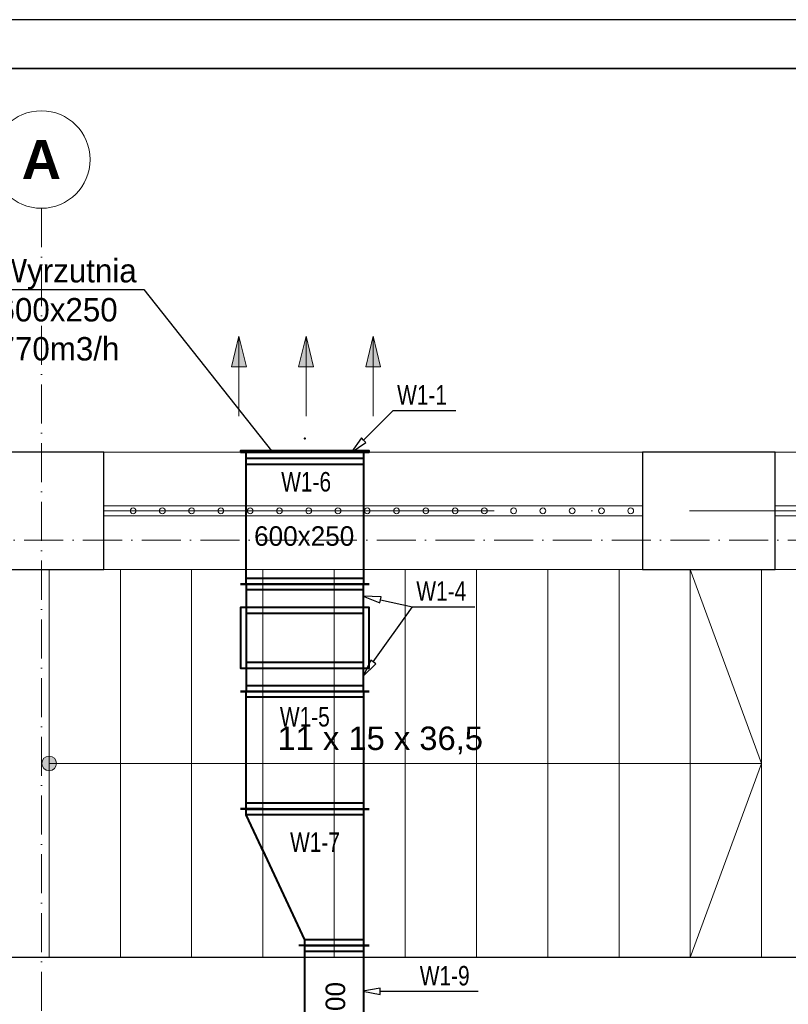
# Model space of a CAD drawing. Header units: millimetres. Extents: x 1700 to 4670, y 990 to 3874.
# Tile 88 of 110: x 2059 to 2453, y 2596 to 3101. Entities that reach past the tile are written whole.
import ezdxf
from ezdxf.enums import TextEntityAlignment as Align

# ---------------------------------------------------------------- set-up
doc = ezdxf.new("R2010")
doc.units = ezdxf.units.MM
for name, pattern in [('CENTER', [0.55, 0.37, -0.06, 0.06, -0.06]), ('Kropki i Kreski', [300, 200, -50, 0, -50]), ('Przerywana długa', [780, 500, -280]), ('Wipeout_Contour', [1000, 0, -1000])]:
    doc.linetypes.add(name, pattern=pattern)
doc.layers.get('0').update_dxf_attribs({"lineweight": 0})
for name, color, linetype, lineweight in [('CP_FRAME', 7, 'Continuous', 35), ('Nowe_250-A Schody Pochylnie_Nr_pióra__1', 7, 'Continuous', 13), ('Nowe_250-A Schody Pochylnie_Nr_pióra__11', 7, 'Continuous', 13), ('Nowe_260-A Balustrady_Nr_pióra__91', 7, 'Continuous', 13), ('Nowe_410-K Osie_Nr_pióra__18', 9, 'Continuous', 13), ('Nowe_420-K Ściany_Nr_pióra__27', 7, 'Continuous', 25), ('Nowe_450-K Belki_Nr_pióra__69', 7, 'Continuous', 13), ('Nowe_450-K Belki_Nr_pióra__90', 7, 'Continuous', 13), ('Nowe_830-G Teksty Etykiety_Nr_pióra__2', 7, 'Continuous', 13), ('WEN_W1-_ZLICZAC', 10, 'Continuous', 40)]:
    doc.layers.add(name, color=color, linetype=linetype, lineweight=lineweight)
for name, color, linetype in [('CP_LINENORM', 253, 'Continuous'), ('Nowe_250-A Schody Pochylnie', 7, 'Continuous'), ('Nowe_260-A Balustrady', 7, 'Continuous'), ('Nowe_420-K Ściany', 7, 'Continuous'), ('opisy mt', 7, 'Continuous'), ('WEN_W1-_ATRYBUT', 7, 'Continuous'), ('WEN_W1-_OSIE', 2, 'CENTER')]:
    doc.layers.add(name, color=color, linetype=linetype)
doc.styles.add('STYL_AUTOMATYCZNY_2', font='arialbd.ttf')
doc.styles.add('STYL_AUTOMATYCZNY_3', font='txt')
doc.styles.add('STYL_WENTYLE', font='txt', dxfattribs={"width": 0.8})

# ---------------------------------------------------------------- blocks, each defined once
blk = doc.blocks.new('WSQ_250X600_11')
blk.add_lwpolyline([(0, 330), (0, -330), (8, -330), (8, 330)], close=True)
blk.add_lwpolyline([(0, -300), (-62, -300), (-62, 300), (0, 300)])
for p in [(0, 0), (70, 0)]:
    blk.add_point(p)
at = {"layer": 'WEN_W1-_ATRYBUT', "style": 'STYL_WENTYLE', "width": 0.8, "flags": 8}
blk.add_attdef('WENTYLE', text='', height=100, dxfattribs=at).set_placement((35, 70), align=Align.BOTTOM_LEFT)
blk = doc.blocks.new('QBFV625151512CNW1-_13')
for p, q in [((-300, 150), (300, 150)), ((-330, 0), (330, 0)), ((-300, 30), (300, 30))]:
    blk.add_line(p, q)
for points in [[(330, 120), (330, 430), (-330, 430), (-330, 120)], [(300, 0), (300, 400), (-300, 400), (-300, 0)]]:
    blk.add_lwpolyline(points, close=True)
blk.add_point((0, 0))
at = {"layer": 'WEN_W1-_ATRYBUT', "style": 'STYL_WENTYLE', "width": 0.8, "flags": 8}
blk.add_attdef('WENTYLE', text='', height=100, dxfattribs=at).set_placement((0, 275), align=Align.BOTTOM_LEFT)
blk = doc.blocks.new('QPR2V25623337CNW1-_11')
for p, q in [((0, 300), (0, 330)), ((700, 300), (700, 330)), ((30, 300), (30, -300)), ((670, 300), (670, 0)), ((700, 0), (700, -30)), ((0, -300), (0, -330))]:
    blk.add_line(p, q)
blk.add_lwpolyline([(0, 300), (30, 300), (670, 300), (700, 300), (700, 0), (670, 0), (30, -300), (0, -300)], close=True)
for p in [(700, 150), (0, 0)]:
    blk.add_point(p)
at = {"layer": 'WEN_W1-_ATRYBUT', "style": 'STYL_WENTYLE', "width": 0.8, "flags": 8}
blk.add_attdef('WENTYLE', text='', height=100, dxfattribs=at).set_placement((350, 700), align=Align.BOTTOM_LEFT)
blk = doc.blocks.new('QD-200X300CNW1-_869-85587442_14')
for p, q in [((0, -180), (0, 180)), ((869.9, -180), (869.9, 180)), ((30, -150), (30, 150)), ((839.9, -150), (839.9, 150))]:
    blk.add_line(p, q)
blk.add_lwpolyline([(0, 150), (869.9, 150), (869.9, -150), (0, -150)], close=True)
for p in [(0, 0), (869.9, 0)]:
    blk.add_point(p)
at = {"layer": 'WEN_W1-_ATRYBUT', "style": 'STYL_WENTYLE', "width": 0.8, "flags": 8}
blk.add_attdef('WENTYLE', text='', height=100, dxfattribs=at).set_placement((434.9, 0), align=Align.BOTTOM_LEFT)
at = {"layer": 'WEN_W1-_OSIE', "style": 'STYL_WENTYLE', "width": 0.8, "flags": 8}
blk.add_attdef('FI_KANALU', text='', height=40, dxfattribs=at).set_placement((434.9, 0), align=Align.MIDDLE_CENTER)
blk = doc.blocks.new('QD-600X250CNW1-_602-58405976_24')
for p, q in [((0, -330), (0, 330)), ((602.6, -330), (602.6, 330)), ((30, -300), (30, 300)), ((572.6, -300), (572.6, 300))]:
    blk.add_line(p, q)
blk.add_lwpolyline([(0, 300), (602.6, 300), (602.6, -300), (0, -300)], close=True)
for p in [(0, 0), (602.6, 0)]:
    blk.add_point(p)
at = {"layer": 'WEN_W1-_ATRYBUT', "style": 'STYL_WENTYLE', "width": 0.8, "flags": 8}
blk.add_attdef('WENTYLE', text='', height=100, dxfattribs=at).set_placement((301.3, 0), align=Align.BOTTOM_LEFT)
at = {"layer": 'WEN_W1-_OSIE', "style": 'STYL_WENTYLE', "width": 0.8, "flags": 8}
blk.add_attdef('FI_KANALU', text='', height=40, dxfattribs=at).set_placement((301.3, 0), align=Align.MIDDLE_CENTER)
blk = doc.blocks.new('A2_POZIOM')
at = {"linetype": 'Continuous'}
blk.add_lwpolyline([(-569, 0), (0, 0), (0, 410), (-569, 410)], close=True, dxfattribs=at)
at = {"layer": 'CP_LINENORM', "linetype": 'Continuous'}
blk.add_lwpolyline([(-589, -5), (5, -5), (5, 415), (-589, 415)], close=True, dxfattribs=at)
blk = doc.blocks.new('QD-600X250CNW1-_675-76017446_24')
for p, q in [((0, -330), (0, 330)), ((675.8, -330), (675.8, 330)), ((30, -300), (30, 300)), ((645.8, -300), (645.8, 300))]:
    blk.add_line(p, q)
blk.add_lwpolyline([(0, 300), (675.8, 300), (675.8, -300), (0, -300)], close=True)
for p in [(0, 0), (675.8, 0)]:
    blk.add_point(p)
at = {"layer": 'WEN_W1-_ATRYBUT', "style": 'STYL_WENTYLE', "width": 0.8, "flags": 8}
blk.add_attdef('WENTYLE', text='', height=100, dxfattribs=at).set_placement((337.9, 0), align=Align.BOTTOM_LEFT)
at = {"layer": 'WEN_W1-_OSIE', "style": 'STYL_WENTYLE', "width": 0.8, "flags": 8}
blk.add_attdef('FI_KANALU', text='', height=40, dxfattribs=at).set_placement((337.9, 0), align=Align.MIDDLE_CENTER)

msp = doc.modelspace()

# ---------------------------------------------------------------- hatches: boundary and pattern name
at = {"layer": 'opisy mt', "linetype": 'Continuous', "lineweight": 18}
h = msp.add_hatch(color=256, dxfattribs=at)
h.dxf.hatch_style = 1
h.paths.add_polyline_path([(2167.24, 2923.24), (2171.06, 2938.89), (2174.88, 2923.24)])
h = msp.add_hatch(color=256, dxfattribs=at)
h.dxf.hatch_style = 1
h.paths.add_polyline_path([(2201.62, 2923.24), (2205.44, 2938.89), (2209.27, 2923.24)])
h = msp.add_hatch(color=256, dxfattribs=at)
h.dxf.hatch_style = 1
h.paths.add_polyline_path([(2236, 2923.24), (2239.82, 2938.89), (2243.65, 2923.24)])

# ---------------------------------------------------------------- linework, layer by layer
at = {"layer": 'Nowe_410-K Osie_Nr_pióra__18', "color": 9, "linetype": 'Continuous', "lineweight": 13}
msp.add_circle((2069.79, 3029.46), 25, dxfattribs=at)
at = {"layer": 'opisy mt', "color": 7}
for p, q in [((2044.98, 2962.79), (2122.3, 2962.79)), ((2122.3, 2962.79), (2187.73, 2880.21))]:
    msp.add_line(p, q, dxfattribs=at)
at = {"layer": 'opisy mt', "linetype": 'Continuous', "lineweight": 18}
for p, q in [((2171.06, 2938.89), (2167.24, 2923.24)), ((2171.06, 2938.89), (2171.06, 2897.98)), ((2171.06, 2938.89), (2174.88, 2923.24)), ((2205.44, 2938.89), (2201.62, 2923.24)), ((2205.44, 2938.89), (2205.44, 2897.98)), ((2205.44, 2938.89), (2209.27, 2923.24)), ((2239.82, 2938.89), (2236, 2923.24)), ((2239.82, 2938.89), (2239.82, 2897.98)), ((2239.82, 2938.89), (2243.65, 2923.24)), ((2174.88, 2923.24), (2167.24, 2923.24)), ((2209.27, 2923.24), (2201.62, 2923.24)), ((2236, 2923.24), (2243.65, 2923.24))]:
    msp.add_line(p, q, dxfattribs=at)
at = {"layer": 'WEN_W1-_ATRYBUT'}
msp.add_lwpolyline([(2234.89, 2885.61), (2233.76, 2886.74), (2228.53, 2879.25), (2236.02, 2884.48), (2234.89, 2885.61), (2250.09, 2900.81), (2282.09, 2900.81)], dxfattribs=at)

# ---------------------------------------------------------------- block references
at = {"layer": 'WEN_W1-_ZLICZAC'}
ref = msp.add_blockref('WSQ_250X600_11', (2204.81, 2879.41), dxfattribs=dict(at, xscale=0.09999999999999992, yscale=0.1, zscale=0.1, rotation=90))
ref.add_attrib('WENTYLE', 'W1-1', dxfattribs={"layer": 'WEN_W1-_ATRYBUT', "height": 10, "style": 'STYL_WENTYLE', "width": 0.8, "flags": 8}).set_placement((2252.09, 2900.81), align=Align.BOTTOM_LEFT)

# ---------------------------------------------------------------- texts
at = {"layer": 'Nowe_410-K Osie_Nr_pióra__18', "color": 9, "lineweight": 13, "style": 'STYL_AUTOMATYCZNY_2'}
msp.add_attdef('A', text='A', height=20, dxfattribs=at).set_placement((2069.79, 3039.46), align=Align.TOP_CENTER)
at = {"layer": 'opisy mt', "color": 7, "insert": (2047.33, 2978.48), "char_height": 12, "width": 1405.314, "attachment_point": 1}
msp.add_mtext('\\pxsm1,ql;{\\C256;Wyrzutnia\\P600x250\\P770m3/h}', dxfattribs=at)
at = {"layer": 'opisy mt', "linetype": 'Continuous', "lineweight": 18, "insert": (2178.81, 2841.48), "char_height": 10, "width": 136.5578, "attachment_point": 1}
msp.add_mtext('600x250', dxfattribs=at)

# ---------------------------------------------------------------- wipeouts: each hides what was drawn before it
at = {"color": 252, "linetype": 'Wipeout_Contour', "lineweight": 0, "ltscale": 11148.377267}
msp.add_wipeout([(2073.79, 2620.41), (2438.79, 2620.41), (2438.79, 2819.41), (2073.79, 2819.41)], dxfattribs=at).dxf.layer = 'Nowe_250-A Schody Pochylnie'

# ---------------------------------------------------------------- next in the draw order: linework, layer by layer
at = {"layer": 'Nowe_250-A Schody Pochylnie_Nr_pióra__1', "color": 252, "linetype": 'Continuous', "lineweight": 13}
for p, q in [((2438.79, 2819.41), (2073.79, 2819.41)), ((2073.79, 2819.41), (2073.79, 2620.41)), ((2438.79, 2620.41), (2438.79, 2819.41)), ((2073.79, 2620.41), (2438.79, 2620.41))]:
    msp.add_line(p, q, dxfattribs=at)

# ---------------------------------------------------------------- next in the draw order: wipeouts: each hides what was drawn before it
at = {"color": 252, "linetype": 'Wipeout_Contour', "lineweight": 0, "ltscale": 5456.395205}
msp.add_wipeout([(2073.79, 2819.41), (2073.79, 2620.41), (2110.29, 2620.41), (2110.29, 2819.41)], dxfattribs=at).dxf.layer = 'Nowe_250-A Schody Pochylnie'

# ---------------------------------------------------------------- next in the draw order: hatches: boundary and pattern name
at = {"layer": 'Nowe_250-A Schody Pochylnie', "linetype": 'Continuous', "lineweight": 0}
msp.add_hatch(color=252, dxfattribs=at).paths.add_polyline_path([(2073.79, 2716.16, 1), (2073.79, 2723.66, 1)])

# ---------------------------------------------------------------- next in the draw order: linework, layer by layer
at = {"layer": 'Nowe_250-A Schody Pochylnie_Nr_pióra__11', "color": 252, "linetype": 'Continuous', "lineweight": 13}
for p, q in [((2073.79, 2819.41), (2073.79, 2620.41)), ((2110.29, 2819.41), (2073.79, 2819.41)), ((2110.29, 2620.41), (2110.29, 2819.41)), ((2073.79, 2620.41), (2110.29, 2620.41))]:
    msp.add_line(p, q, dxfattribs=at)
at = {"layer": 'Nowe_250-A Schody Pochylnie_Nr_pióra__11', "color": 252, "linetype": 'Continuous', "lineweight": 13, "flags": 128}
msp.add_lwpolyline([(2073.79, 2716.16, 1), (2073.79, 2723.66, 1)], format="xyb", close=True, dxfattribs=at)

# ---------------------------------------------------------------- next in the draw order: wipeouts: each hides what was drawn before it
at = {"color": 252, "linetype": 'Wipeout_Contour', "lineweight": 0, "ltscale": 6459.559908}
msp.add_wipeout([(2110.29, 2819.41), (2110.29, 2620.41), (2146.79, 2620.41), (2146.79, 2819.41)], dxfattribs=at).dxf.layer = 'Nowe_250-A Schody Pochylnie'
at = {"color": 252, "linetype": 'Wipeout_Contour', "lineweight": 0, "ltscale": 2305.867259}
msp.add_wipeout([(2025.79, 2819.41), (2101.79, 2819.41), (2101.79, 2879.41), (2025.79, 2879.41)], dxfattribs=at).dxf.layer = 'Nowe_420-K Ściany'

# ---------------------------------------------------------------- next in the draw order: linework, layer by layer
at = {"layer": 'Nowe_250-A Schody Pochylnie_Nr_pióra__11', "color": 252, "linetype": 'Continuous', "lineweight": 13}
for p, q in [((2110.29, 2819.41), (2110.29, 2620.41)), ((2146.79, 2819.41), (2110.29, 2819.41)), ((2146.79, 2620.41), (2146.79, 2819.41)), ((2073.79, 2719.91), (2110.29, 2719.91)), ((2110.29, 2620.41), (2146.79, 2620.41))]:
    msp.add_line(p, q, dxfattribs=at)
at = {"layer": 'Nowe_410-K Osie_Nr_pióra__18', "color": 9, "linetype": 'Kropki i Kreski', "lineweight": 13, "ltscale": 0.1}
msp.add_line((2069.79, 3004.46), (2069.79, 1094.35), dxfattribs=at)
at = {"layer": 'Nowe_420-K Ściany_Nr_pióra__27', "color": 252, "linetype": 'Continuous', "lineweight": 25, "flags": 128}
for points in [[(2101.79, 2879.41), (2025.79, 2879.41)], [(2101.79, 2819.41), (2101.79, 2879.41)], [(2025.79, 2819.41), (2101.79, 2819.41)]]:
    msp.add_lwpolyline(points, dxfattribs=at)

# ---------------------------------------------------------------- next in the draw order: wipeouts: each hides what was drawn before it
at = {"color": 252, "linetype": 'Wipeout_Contour', "lineweight": 0, "ltscale": 7558.370951}
msp.add_wipeout([(2146.79, 2819.41), (2146.79, 2620.41), (2183.29, 2620.41), (2183.29, 2819.41)], dxfattribs=at).dxf.layer = 'Nowe_250-A Schody Pochylnie'

# ---------------------------------------------------------------- next in the draw order: linework, layer by layer
at = {"layer": 'Nowe_250-A Schody Pochylnie_Nr_pióra__11', "color": 252, "linetype": 'Continuous', "lineweight": 13}
for p, q in [((2146.79, 2819.41), (2146.79, 2620.41)), ((2183.29, 2819.41), (2146.79, 2819.41)), ((2183.29, 2620.41), (2183.29, 2819.41)), ((2146.79, 2620.41), (2183.29, 2620.41))]:
    msp.add_line(p, q, dxfattribs=at)

# ---------------------------------------------------------------- next in the draw order: wipeouts: each hides what was drawn before it
at = {"color": 252, "linetype": 'Wipeout_Contour', "lineweight": 0, "ltscale": 8733.028293}
msp.add_wipeout([(2183.29, 2819.41), (2183.29, 2620.41), (2219.79, 2620.41), (2219.79, 2819.41)], dxfattribs=at).dxf.layer = 'Nowe_250-A Schody Pochylnie'

# ---------------------------------------------------------------- next in the draw order: linework, layer by layer
at = {"layer": 'Nowe_250-A Schody Pochylnie_Nr_pióra__11', "color": 252, "linetype": 'Continuous', "lineweight": 13}
for p, q in [((2183.29, 2819.41), (2183.29, 2620.41)), ((2219.79, 2819.41), (2183.29, 2819.41)), ((2219.79, 2620.41), (2219.79, 2819.41)), ((2183.29, 2620.41), (2219.79, 2620.41))]:
    msp.add_line(p, q, dxfattribs=at)

# ---------------------------------------------------------------- next in the draw order: wipeouts: each hides what was drawn before it
at = {"color": 252, "linetype": 'Wipeout_Contour', "lineweight": 0, "ltscale": 9966.141942}
msp.add_wipeout([(2219.79, 2819.41), (2219.79, 2620.41), (2256.29, 2620.41), (2256.29, 2819.41)], dxfattribs=at).dxf.layer = 'Nowe_250-A Schody Pochylnie'

# ---------------------------------------------------------------- next in the draw order: linework, layer by layer
at = {"layer": 'Nowe_250-A Schody Pochylnie_Nr_pióra__11', "color": 252, "linetype": 'Continuous', "lineweight": 13}
for p, q in [((2219.79, 2819.41), (2219.79, 2620.41)), ((2256.29, 2819.41), (2219.79, 2819.41)), ((2256.29, 2620.41), (2256.29, 2819.41)), ((2219.79, 2620.41), (2256.29, 2620.41))]:
    msp.add_line(p, q, dxfattribs=at)

# ---------------------------------------------------------------- next in the draw order: block references
at = {"layer": 'WEN_W1-_ZLICZAC', "xscale": 0.1, "yscale": 0.1, "zscale": 0.1}
msp.add_blockref('QBFV625151512CNW1-_13', (2204.81, 2756.83), dxfattribs=at)
at = {"layer": 'WEN_W1-_ZLICZAC'}
ref = msp.add_blockref('QD-600X250CNW1-_602-58405976_24', (2204.79, 2696.57), dxfattribs=dict(at, xscale=0.1, yscale=0.1, zscale=0.1, rotation=89.97922916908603))
ref.add_attrib('WENTYLE', 'W1-5', dxfattribs={"layer": 'WEN_W1-_ATRYBUT', "height": 10, "style": 'STYL_WENTYLE', "width": 0.8, "flags": 8}).set_placement((2192.02, 2735.85), align=Align.BOTTOM_LEFT)
ref = msp.add_blockref('QPR2V25623337CNW1-_11', (2204.79, 2696.57), dxfattribs=dict(at, xscale=0.1, yscale=0.1, zscale=0.1, rotation=270))
ref.add_attrib('WENTYLE', 'W1-7', dxfattribs={"layer": 'WEN_W1-_ATRYBUT', "height": 10, "style": 'STYL_WENTYLE', "width": 0.8, "flags": 8}).set_placement((2197.25, 2671.57), align=Align.BOTTOM_LEFT)

# ---------------------------------------------------------------- next in the draw order: wipeouts: each hides what was drawn before it
at = {"color": 252, "linetype": 'Wipeout_Contour', "lineweight": 0, "ltscale": 11243.798666}
msp.add_wipeout([(2256.29, 2819.41), (2256.29, 2620.41), (2292.79, 2620.41), (2292.79, 2819.41)], dxfattribs=at).dxf.layer = 'Nowe_250-A Schody Pochylnie'

# ---------------------------------------------------------------- next in the draw order: linework, layer by layer
at = {"layer": 'Nowe_250-A Schody Pochylnie_Nr_pióra__11', "color": 252, "linetype": 'Continuous', "lineweight": 13}
for p, q in [((2256.29, 2819.41), (2256.29, 2620.41)), ((2292.79, 2819.41), (2256.29, 2819.41)), ((2292.79, 2620.41), (2292.79, 2819.41)), ((2256.29, 2620.41), (2292.79, 2620.41))]:
    msp.add_line(p, q, dxfattribs=at)

# ---------------------------------------------------------------- next in the draw order: block references
at = {"layer": 'WEN_W1-_ZLICZAC'}
ref = msp.add_blockref('QBFV625151512CNW1-_13', (2204.81, 2811.83), dxfattribs=dict(at, xscale=0.1, yscale=0.1, zscale=0.1, rotation=180))
ref.add_attrib('WENTYLE', 'W1-4', dxfattribs={"layer": 'WEN_W1-_ATRYBUT', "height": 10, "style": 'STYL_WENTYLE', "width": 0.8, "flags": 8}).set_placement((2261.93, 2800.27), align=Align.BOTTOM_LEFT)

# ---------------------------------------------------------------- next in the draw order: wipeouts: each hides what was drawn before it
at = {"color": 252, "linetype": 'Wipeout_Contour', "lineweight": 0, "ltscale": 12555.400193}
msp.add_wipeout([(2292.79, 2819.41), (2292.79, 2620.41), (2329.29, 2620.41), (2329.29, 2819.41)], dxfattribs=at).dxf.layer = 'Nowe_250-A Schody Pochylnie'

# ---------------------------------------------------------------- next in the draw order: linework, layer by layer
at = {"layer": 'Nowe_250-A Schody Pochylnie_Nr_pióra__11', "color": 252, "linetype": 'Continuous', "lineweight": 13}
for p, q in [((2292.79, 2819.41), (2292.79, 2620.41)), ((2329.29, 2819.41), (2292.79, 2819.41)), ((2329.29, 2620.41), (2329.29, 2819.41)), ((2292.79, 2620.41), (2329.29, 2620.41))]:
    msp.add_line(p, q, dxfattribs=at)
at = {"layer": 'WEN_W1-_ATRYBUT'}
for points in [[(2243.52, 2803.72), (2243.85, 2805.29), (2234.71, 2805.58), (2243.19, 2802.16), (2243.52, 2803.72), (2259.93, 2800.27), (2291.93, 2800.27)], [(2239.9, 2771.93), (2238.6, 2772.86), (2234.71, 2764.58), (2241.21, 2771.01), (2239.9, 2771.93), (2259.93, 2800.27), (2291.93, 2800.27)]]:
    msp.add_lwpolyline(points, dxfattribs=at)

# ---------------------------------------------------------------- next in the draw order: texts
at = {"layer": 'Nowe_830-G Teksty Etykiety_Nr_pióra__2', "color": 252, "linetype": 'Continuous', "lineweight": 13, "insert": (2243.43, 2738.81), "char_height": 12, "attachment_point": 2, "style": 'STYL_AUTOMATYCZNY_3'}
msp.add_mtext('\\A1;{\\pqc;\\fArial|b0|i0|c238|p0;\\W1.000000;1\\fArial|b0|i0|c238|p0;\\W1.000000;1\\fArial|b0|i0|c238|p0;\\W1.000000; x 1\\fArial|b0|i0|c238|p0;\\W1.000000;5\\fArial|b0|i0|c238|p0;\\W1.000000; x 36,5}', dxfattribs=at)

# ---------------------------------------------------------------- next in the draw order: wipeouts: each hides what was drawn before it
at = {"color": 252, "linetype": 'Wipeout_Contour', "lineweight": 0, "ltscale": 13893.050072}
msp.add_wipeout([(2329.29, 2819.41), (2329.29, 2620.41), (2365.79, 2620.41), (2365.79, 2819.41)], dxfattribs=at).dxf.layer = 'Nowe_250-A Schody Pochylnie'

# ---------------------------------------------------------------- next in the draw order: linework, layer by layer
at = {"layer": 'Nowe_250-A Schody Pochylnie_Nr_pióra__11', "color": 252, "linetype": 'Continuous', "lineweight": 13}
for p, q in [((2329.29, 2819.41), (2329.29, 2620.41)), ((2365.79, 2819.41), (2329.29, 2819.41)), ((2365.79, 2620.41), (2365.79, 2819.41)), ((2329.29, 2620.41), (2365.79, 2620.41))]:
    msp.add_line(p, q, dxfattribs=at)

# ---------------------------------------------------------------- next in the draw order: wipeouts: each hides what was drawn before it
at = {"color": 252, "linetype": 'Wipeout_Contour', "lineweight": 0, "ltscale": 15250.900546}
msp.add_wipeout([(2365.79, 2819.41), (2365.79, 2620.41), (2402.29, 2620.41), (2402.29, 2819.41)], dxfattribs=at).dxf.layer = 'Nowe_250-A Schody Pochylnie'

# ---------------------------------------------------------------- next in the draw order: linework, layer by layer
at = {"layer": 'Nowe_250-A Schody Pochylnie_Nr_pióra__11', "color": 252, "linetype": 'Continuous', "lineweight": 13}
for p, q in [((2365.79, 2819.41), (2365.79, 2620.41)), ((2402.29, 2819.41), (2365.79, 2819.41)), ((2402.29, 2620.41), (2402.29, 2819.41)), ((2365.79, 2620.41), (2402.29, 2620.41))]:
    msp.add_line(p, q, dxfattribs=at)

# ---------------------------------------------------------------- next in the draw order: wipeouts: each hides what was drawn before it
at = {"color": 252, "linetype": 'Wipeout_Contour', "lineweight": 0, "ltscale": 16624.607527}
msp.add_wipeout([(2402.29, 2819.41), (2402.29, 2620.41), (2438.79, 2620.41), (2438.79, 2819.41)], dxfattribs=at).dxf.layer = 'Nowe_250-A Schody Pochylnie'

# ---------------------------------------------------------------- next in the draw order: linework, layer by layer
at = {"layer": 'Nowe_250-A Schody Pochylnie_Nr_pióra__11', "color": 252, "linetype": 'Continuous', "lineweight": 13}
for p, q in [((2402.29, 2819.41), (2402.29, 2620.41)), ((2438.79, 2819.41), (2402.29, 2819.41)), ((2438.79, 2719.91), (2402.29, 2819.41)), ((2438.79, 2620.41), (2438.79, 2819.41)), ((2110.29, 2719.91), (2402.29, 2719.91)), ((2402.29, 2719.91), (2438.79, 2719.91)), ((2402.29, 2620.41), (2438.79, 2719.91)), ((2402.29, 2620.41), (2438.79, 2620.41))]:
    msp.add_line(p, q, dxfattribs=at)

# ---------------------------------------------------------------- next in the draw order: wipeouts: each hides what was drawn before it
at = {"color": 252, "linetype": 'Wipeout_Contour', "lineweight": 0, "ltscale": 15414.119}
msp.add_wipeout([(2377.79, 2819.41), (2445.79, 2819.41), (2445.79, 2879.41), (2377.79, 2879.41)], dxfattribs=at).dxf.layer = 'Nowe_420-K Ściany'
at = {"color": 252, "linetype": 'Wipeout_Contour', "lineweight": 0, "ltscale": 21271.427}
msp.add_wipeout([(2437.79, 2620.41), (2437.79, 2561.41), (2576.79, 2561.41), (2576.79, 2620.41)], dxfattribs=at).dxf.layer = 'Nowe_420-K Ściany'

# ---------------------------------------------------------------- next in the draw order: linework, layer by layer
at = {"layer": 'Nowe_410-K Osie_Nr_pióra__18', "color": 9, "linetype": 'Kropki i Kreski', "lineweight": 13, "ltscale": 0.1}
msp.add_line((1910.53, 2834.41), (4644.85, 2834.41), dxfattribs=at)
at = {"layer": 'Nowe_420-K Ściany_Nr_pióra__27', "color": 252, "linetype": 'Continuous', "lineweight": 25, "flags": 128}
for points in [[(2445.79, 2879.41), (2377.79, 2879.41)], [(2377.79, 2879.41), (2377.79, 2819.41)], [(2445.79, 2819.41), (2445.79, 2879.41)], [(2377.79, 2819.41), (2445.79, 2819.41)], [(2576.79, 2620.41), (2437.79, 2620.41)]]:
    msp.add_lwpolyline(points, dxfattribs=at)
at = {"layer": 'Nowe_450-K Belki_Nr_pióra__90', "color": 252, "linetype": 'Przerywana długa', "lineweight": 13}
for p, q in [((2101.79, 2879.41), (2695.79, 2879.41)), ((2101.79, 2819.41), (2695.79, 2819.41))]:
    msp.add_line(p, q, dxfattribs=at)

# ---------------------------------------------------------------- next in the draw order: wipeouts: each hides what was drawn before it
at = {"color": 252, "linetype": 'Wipeout_Contour', "lineweight": 0, "ltscale": 8585.439942}
msp.add_wipeout([(2101.79, 2851.91), (2101.79, 2846.91), (2377.82, 2846.91), (2377.82, 2851.91)], dxfattribs=at).dxf.layer = 'Nowe_260-A Balustrady'
at = {"color": 252, "linetype": 'Wipeout_Contour', "lineweight": 0, "ltscale": 21715.256137}
msp.add_wipeout([(2445.79, 2851.91), (2445.79, 2846.91), (2695.79, 2846.91), (2695.79, 2851.91)], dxfattribs=at).dxf.layer = 'Nowe_260-A Balustrady'
at = {"color": 252, "linetype": 'Wipeout_Contour', "lineweight": 0, "ltscale": 14092.089896}
msp.add_wipeout([(2084.79, 2561.41), (2437.79, 2561.41), (2437.79, 2620.41), (2084.79, 2620.41)], dxfattribs=at).dxf.layer = 'Nowe_420-K Ściany'

# ---------------------------------------------------------------- next in the draw order: linework, layer by layer
at = {"layer": 'Nowe_260-A Balustrady_Nr_pióra__91', "color": 252, "linetype": 'Continuous', "lineweight": 13, "flags": 128}
for points in [[(2101.79, 2851.91), (2101.79, 2846.91), (2377.82, 2846.91), (2377.82, 2851.91)], [(2445.79, 2851.91), (2445.79, 2846.91), (2695.79, 2846.91), (2695.79, 2851.91)]]:
    msp.add_lwpolyline(points, close=True, dxfattribs=at)
at = {"layer": 'Nowe_420-K Ściany_Nr_pióra__27', "color": 252, "linetype": 'Continuous', "lineweight": 25, "flags": 128}
msp.add_lwpolyline([(2437.79, 2620.41), (2025.79, 2620.41)], dxfattribs=at)
at = {"layer": 'Nowe_450-K Belki_Nr_pióra__90', "color": 252, "linetype": 'Przerywana długa', "lineweight": 13}
msp.add_line((2101.79, 2819.41), (2101.79, 2879.41), dxfattribs=at)
at = {"layer": 'WEN_W1-_ATRYBUT'}
msp.add_lwpolyline([(2243.47, 2603.13), (2243.47, 2604.73), (2234.47, 2603.13), (2243.47, 2601.53), (2243.47, 2603.13), (2261.7, 2603.13), (2293.7, 2603.13)], dxfattribs=at)

# ---------------------------------------------------------------- next in the draw order: block references
at = {"layer": 'WEN_W1-_ZLICZAC'}
ref = msp.add_blockref('QD-200X300CNW1-_869-85587442_14', (2219.79, 2539.59), dxfattribs=dict(at, xscale=0.1, yscale=0.1, zscale=0.1, rotation=89.99999999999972))
ref.add_attrib('WENTYLE', 'W1-9', dxfattribs={"layer": 'WEN_W1-_ATRYBUT', "height": 10, "style": 'STYL_WENTYLE', "width": 0.8, "flags": 8}).set_placement((2263.7, 2603.13), align=Align.BOTTOM_LEFT)

# ---------------------------------------------------------------- next in the draw order: texts
at = {"layer": 'opisy mt', "linetype": 'Continuous', "lineweight": 18, "insert": (2215.46, 2556.6), "char_height": 10, "width": 136.5578, "attachment_point": 1, "rotation": 90}
msp.add_mtext('300x200', dxfattribs=at)

# ---------------------------------------------------------------- next in the draw order: wipeouts: each hides what was drawn before it
at = {"color": 252, "linetype": 'Wipeout_Contour', "lineweight": 0, "ltscale": 11157.725402}
msp.add_wipeout([(2116.79, 2847.91), (2116.79, 2847.91), (2117.85, 2848.35), (2118.29, 2849.41), (2117.85, 2850.47), (2116.79, 2850.91), (2116.79, 2850.91), (2116.79, 2850.91), (2115.73, 2850.47), (2115.29, 2849.41), (2115.73, 2848.35)], dxfattribs=at).dxf.layer = 'Nowe_260-A Balustrady'
at = {"color": 252, "linetype": 'Wipeout_Contour', "lineweight": 0, "ltscale": 12874.439747}
msp.add_wipeout([(2131.79, 2847.91), (2131.79, 2847.91), (2132.85, 2848.35), (2133.29, 2849.41), (2132.85, 2850.47), (2131.79, 2850.91), (2131.79, 2850.91), (2131.79, 2850.91), (2130.73, 2850.47), (2130.29, 2849.41), (2130.73, 2848.35)], dxfattribs=at).dxf.layer = 'Nowe_260-A Balustrady'
at = {"color": 252, "linetype": 'Wipeout_Contour', "lineweight": 0, "ltscale": 14611.209681}
msp.add_wipeout([(2146.79, 2847.91), (2146.79, 2847.91), (2147.85, 2848.35), (2148.29, 2849.41), (2147.85, 2850.47), (2146.79, 2850.91), (2146.79, 2850.91), (2146.79, 2850.91), (2145.73, 2850.47), (2145.29, 2849.41), (2145.73, 2848.35)], dxfattribs=at).dxf.layer = 'Nowe_260-A Balustrady'
at = {"color": 252, "linetype": 'Wipeout_Contour', "lineweight": 0, "ltscale": 16361.651114}
msp.add_wipeout([(2161.79, 2847.91), (2161.79, 2847.91), (2162.85, 2848.35), (2163.29, 2849.41), (2162.85, 2850.47), (2161.79, 2850.91), (2161.79, 2850.91), (2161.79, 2850.91), (2160.73, 2850.47), (2160.29, 2849.41), (2160.73, 2848.35)], dxfattribs=at).dxf.layer = 'Nowe_260-A Balustrady'
at = {"color": 252, "linetype": 'Wipeout_Contour', "lineweight": 0, "ltscale": 18121.803435}
msp.add_wipeout([(2176.79, 2847.91), (2176.79, 2847.91), (2177.85, 2848.35), (2178.29, 2849.41), (2177.85, 2850.47), (2176.79, 2850.91), (2176.79, 2850.91), (2176.79, 2850.91), (2175.73, 2850.47), (2175.29, 2849.41), (2175.73, 2848.35)], dxfattribs=at).dxf.layer = 'Nowe_260-A Balustrady'
at = {"color": 252, "linetype": 'Wipeout_Contour', "lineweight": 0, "ltscale": 19889.088989}
msp.add_wipeout([(2191.79, 2847.91), (2191.79, 2847.91), (2192.85, 2848.35), (2193.29, 2849.41), (2192.85, 2850.47), (2191.79, 2850.91), (2191.79, 2850.91), (2191.79, 2850.91), (2190.73, 2850.47), (2190.29, 2849.41), (2190.73, 2848.35)], dxfattribs=at).dxf.layer = 'Nowe_260-A Balustrady'
at = {"color": 252, "linetype": 'Wipeout_Contour', "lineweight": 0, "ltscale": 21661.762156}
msp.add_wipeout([(2206.79, 2847.91), (2206.79, 2847.91), (2207.85, 2848.35), (2208.29, 2849.41), (2207.85, 2850.47), (2206.79, 2850.91), (2206.79, 2850.91), (2206.79, 2850.91), (2205.73, 2850.47), (2205.29, 2849.41), (2205.73, 2848.35)], dxfattribs=at).dxf.layer = 'Nowe_260-A Balustrady'
at = {"color": 252, "linetype": 'Wipeout_Contour', "lineweight": 0, "ltscale": 23438.600696}
msp.add_wipeout([(2221.79, 2847.91), (2221.79, 2847.91), (2222.85, 2848.35), (2223.29, 2849.41), (2222.85, 2850.47), (2221.79, 2850.91), (2221.79, 2850.91), (2221.79, 2850.91), (2220.73, 2850.47), (2220.29, 2849.41), (2220.73, 2848.35)], dxfattribs=at).dxf.layer = 'Nowe_260-A Balustrady'
at = {"color": 252, "linetype": 'Wipeout_Contour', "lineweight": 0, "ltscale": 25218.724266}
msp.add_wipeout([(2236.79, 2847.91), (2236.79, 2847.91), (2237.85, 2848.35), (2238.29, 2849.41), (2237.85, 2850.47), (2236.79, 2850.91), (2236.79, 2850.91), (2236.79, 2850.91), (2235.73, 2850.47), (2235.29, 2849.41), (2235.73, 2848.35)], dxfattribs=at).dxf.layer = 'Nowe_260-A Balustrady'
at = {"color": 252, "linetype": 'Wipeout_Contour', "lineweight": 0, "ltscale": 27001.48321}
msp.add_wipeout([(2251.79, 2847.91), (2251.79, 2847.91), (2252.85, 2848.35), (2253.29, 2849.41), (2252.85, 2850.47), (2251.79, 2850.91), (2251.79, 2850.91), (2251.79, 2850.91), (2250.73, 2850.47), (2250.29, 2849.41), (2250.73, 2848.35)], dxfattribs=at).dxf.layer = 'Nowe_260-A Balustrady'
at = {"color": 252, "linetype": 'Wipeout_Contour', "lineweight": 0, "ltscale": 28786.387939}
msp.add_wipeout([(2266.79, 2847.91), (2266.79, 2847.91), (2267.85, 2848.35), (2268.29, 2849.41), (2267.85, 2850.47), (2266.79, 2850.91), (2266.79, 2850.91), (2266.79, 2850.91), (2265.73, 2850.47), (2265.29, 2849.41), (2265.73, 2848.35)], dxfattribs=at).dxf.layer = 'Nowe_260-A Balustrady'
at = {"color": 252, "linetype": 'Wipeout_Contour', "lineweight": 0, "ltscale": 30573.062655}
msp.add_wipeout([(2281.79, 2847.91), (2281.79, 2847.91), (2282.85, 2848.35), (2283.29, 2849.41), (2282.85, 2850.47), (2281.79, 2850.91), (2281.79, 2850.91), (2281.79, 2850.91), (2280.73, 2850.47), (2280.29, 2849.41), (2280.73, 2848.35)], dxfattribs=at).dxf.layer = 'Nowe_260-A Balustrady'
at = {"color": 252, "linetype": 'Wipeout_Contour', "lineweight": 0, "ltscale": 32361.214212}
msp.add_wipeout([(2296.79, 2847.91), (2296.79, 2847.91), (2297.85, 2848.35), (2298.29, 2849.41), (2297.85, 2850.47), (2296.79, 2850.91), (2296.79, 2850.91), (2296.79, 2850.91), (2295.73, 2850.47), (2295.29, 2849.41), (2295.73, 2848.35)], dxfattribs=at).dxf.layer = 'Nowe_260-A Balustrady'
at = {"color": 252, "linetype": 'Wipeout_Contour', "lineweight": 0, "ltscale": 34150.610638}
msp.add_wipeout([(2311.79, 2847.91), (2311.79, 2847.91), (2312.85, 2848.35), (2313.29, 2849.41), (2312.85, 2850.47), (2311.79, 2850.91), (2311.79, 2850.91), (2311.79, 2850.91), (2310.73, 2850.47), (2310.29, 2849.41), (2310.73, 2848.35)], dxfattribs=at).dxf.layer = 'Nowe_260-A Balustrady'
at = {"color": 252, "linetype": 'Wipeout_Contour', "lineweight": 0, "ltscale": 35941.066008}
msp.add_wipeout([(2326.79, 2847.91), (2326.79, 2847.91), (2327.85, 2848.35), (2328.29, 2849.41), (2327.85, 2850.47), (2326.79, 2850.91), (2326.79, 2850.91), (2326.79, 2850.91), (2325.73, 2850.47), (2325.29, 2849.41), (2325.73, 2848.35)], dxfattribs=at).dxf.layer = 'Nowe_260-A Balustrady'
at = {"color": 252, "linetype": 'Wipeout_Contour', "lineweight": 0, "ltscale": 37732.429583}
msp.add_wipeout([(2341.79, 2847.91), (2341.79, 2847.91), (2342.85, 2848.35), (2343.29, 2849.41), (2342.85, 2850.47), (2341.79, 2850.91), (2341.79, 2850.91), (2341.79, 2850.91), (2340.73, 2850.47), (2340.29, 2849.41), (2340.73, 2848.35)], dxfattribs=at).dxf.layer = 'Nowe_260-A Balustrady'
at = {"color": 252, "linetype": 'Wipeout_Contour', "lineweight": 0, "ltscale": 39524.577881}
msp.add_wipeout([(2356.79, 2847.91), (2356.79, 2847.91), (2357.85, 2848.35), (2358.29, 2849.41), (2357.85, 2850.47), (2356.79, 2850.91), (2356.79, 2850.91), (2356.79, 2850.91), (2355.73, 2850.47), (2355.29, 2849.41), (2355.73, 2848.35)], dxfattribs=at).dxf.layer = 'Nowe_260-A Balustrady'
at = {"color": 252, "linetype": 'Wipeout_Contour', "lineweight": 0, "ltscale": 41317.408794}
msp.add_wipeout([(2371.79, 2847.91), (2371.79, 2847.91), (2372.85, 2848.35), (2373.29, 2849.41), (2372.85, 2850.47), (2371.79, 2850.91), (2371.79, 2850.91), (2371.79, 2850.91), (2370.73, 2850.47), (2370.29, 2849.41), (2370.73, 2848.35)], dxfattribs=at).dxf.layer = 'Nowe_260-A Balustrady'

# ---------------------------------------------------------------- next in the draw order: linework, layer by layer
at = {"layer": 'Nowe_260-A Balustrady_Nr_pióra__91', "color": 252, "linetype": 'Continuous', "lineweight": 13, "flags": 128}
for points in [[(2116.79, 2847.91, 1), (2116.79, 2850.91, 1)], [(2131.79, 2847.91, 1), (2131.79, 2850.91, 1)], [(2146.79, 2847.91, 1), (2146.79, 2850.91, 1)], [(2161.79, 2847.91, 1), (2161.79, 2850.91, 1)], [(2176.79, 2847.91, 1), (2176.79, 2850.91, 1)], [(2191.79, 2847.91, 1), (2191.79, 2850.91, 1)], [(2206.79, 2847.91, 1), (2206.79, 2850.91, 1)], [(2221.79, 2847.91, 1), (2221.79, 2850.91, 1)], [(2236.79, 2847.91, 1), (2236.79, 2850.91, 1)], [(2251.79, 2847.91, 1), (2251.79, 2850.91, 1)], [(2266.79, 2847.91, 1), (2266.79, 2850.91, 1)], [(2281.79, 2847.91, 1), (2281.79, 2850.91, 1)], [(2296.79, 2847.91, 1), (2296.79, 2850.91, 1)], [(2311.79, 2847.91, 1), (2311.79, 2850.91, 1)], [(2326.79, 2847.91, 1), (2326.79, 2850.91, 1)], [(2341.79, 2847.91, 1), (2341.79, 2850.91, 1)], [(2356.79, 2847.91, 1), (2356.79, 2850.91, 1)], [(2371.79, 2847.91, 1), (2371.79, 2850.91, 1)]]:
    msp.add_lwpolyline(points, format="xyb", close=True, dxfattribs=at)
at = {"layer": 'Nowe_450-K Belki_Nr_pióra__69', "color": 252, "linetype": 'Kropki i Kreski', "lineweight": 13}
msp.add_line((2101.79, 2849.41), (2695.79, 2849.41), dxfattribs=at)

# ---------------------------------------------------------------- next in the draw order: block references
at = {"layer": 'CP_FRAME', "xscale": 5, "yscale": 5}
msp.add_blockref('A2_POZIOM', (4644.85, 1026.13), dxfattribs=at)
at = {"layer": 'WEN_W1-_ZLICZAC'}
ref = msp.add_blockref('QD-600X250CNW1-_675-76017446_24', (2204.81, 2879.41), dxfattribs=dict(at, xscale=0.1, yscale=0.1, zscale=0.1, rotation=270))
ref.add_attrib('WENTYLE', 'W1-6', dxfattribs={"layer": 'WEN_W1-_ATRYBUT', "height": 10, "style": 'STYL_WENTYLE', "width": 0.8, "flags": 8}).set_placement((2192.69, 2856.3), align=Align.BOTTOM_LEFT)

doc.saveas('drawing.dxf')
